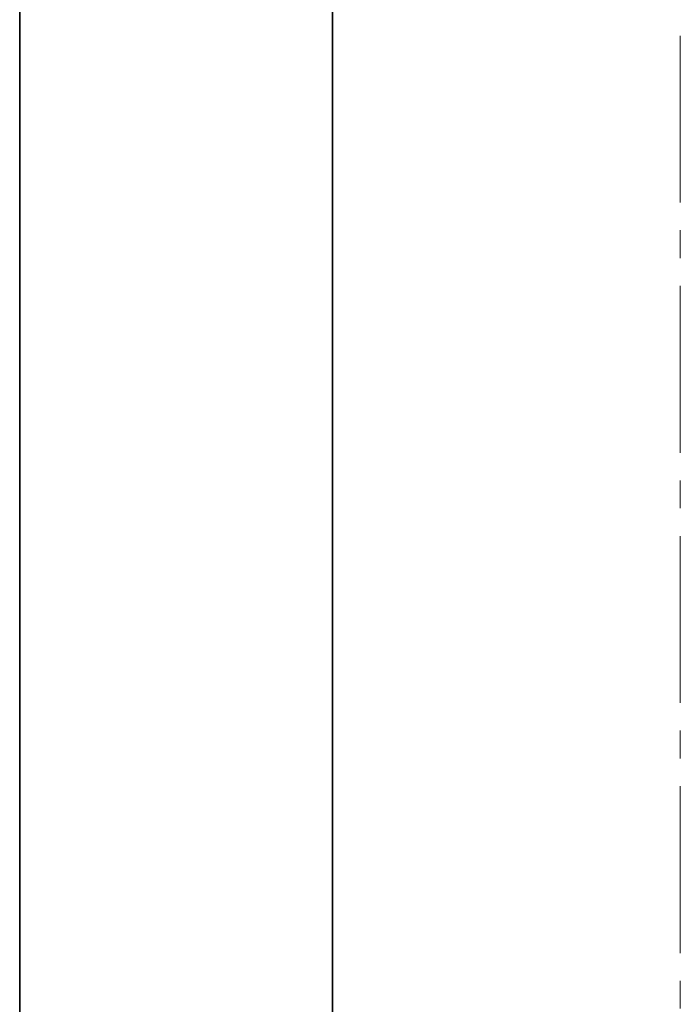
# Model space of a CAD drawing. Header units: millimetres. Extents: x -14862 to 14862, y -10512 to 10512.
# Tile 38 of 199: x -6014 to -5824, y -625 to -342. Entities that reach past the tile are written whole.
import ezdxf

# ---------------------------------------------------------------- set-up
doc = ezdxf.new("R2010")
doc.units = ezdxf.units.MM
doc.header["$LTSCALE"] = 4
doc.linetypes.add('点画线', pattern=[18, 12, -2, 2, -2])
doc.layers.add('中心线层', color=1, linetype='点画线', lineweight=18)
doc.layers.add('几何体', color=7, linetype='Continuous', lineweight=35)

msp = doc.modelspace()

# ---------------------------------------------------------------- linework, layer by layer
at = {"layer": '中心线层'}
msp.add_line((-5823.859249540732, -58.60283655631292), (-5823.859249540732, -2808.180516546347), dxfattribs=at)
at = {"layer": '几何体'}
for p, q in [((-6013.859554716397, -2670.880209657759), (-6013.859554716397, -270.8802036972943)), ((-5923.859402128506, -270.8802036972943), (-5923.859402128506, -2670.880209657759))]:
    msp.add_line(p, q, dxfattribs=at)

doc.saveas('drawing.dxf')
